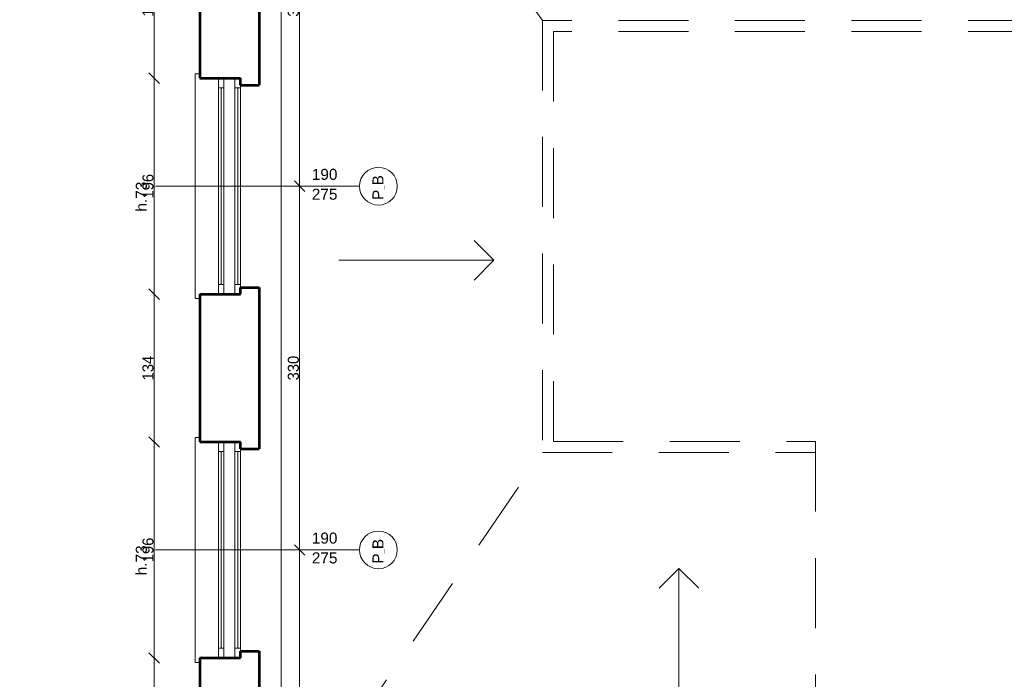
# Model space of a CAD drawing. Header units: inches. Extents: x -21887 to 84279, y -131485 to 67836.
# Tile 55 of 256: x 2047 to 10983, y -10358 to -4373. Entities that reach past the tile are written whole.
import ezdxf

# ---------------------------------------------------------------- set-up
doc = ezdxf.new("R2010")
doc.units = ezdxf.units.IN
doc.header["$MEASUREMENT"] = 0
doc.linetypes.add('Long Dashed', pattern=[1058.333302, 634.99999, -423.333311])
doc.layers.get('0').update_dxf_attribs({"lineweight": 13})
doc.layers.get('Defpoints').update_dxf_attribs({"lineweight": 13})
for name, color, linetype, lineweight in [('AI_MURY', 7, 'Continuous', 53), ('Dimensioning', 7, 'Continuous', 13), ('DRZWI', 7, 'Continuous', 13), ('PODCIAGI', 7, 'Continuous', 13)]:
    doc.layers.add(name, color=color, linetype=linetype, lineweight=lineweight)
doc.styles.add('GENERATED_STYLE_7', font='txt')
doc.styles.add('Style-Courier New', font='txt')
doc.dimstyles.new('Dimstyle_4', dxfattribs={"dimtxt": 100, "dimasz": 95, "dimexe": 0, "dimexo": 0, "dimgap": 0.09, "dimtad": 1, "dimdec": 0, "dimlfac": 0.1, "dimzin": 0, "dimdsep": 46, "dimlunit": 5, "dimtxsty": 'GENERATED_STYLE_7', "dimblk": 'ARROWHEAD_6', "dimcen": 0.09, "dimclrd": 161, "dimclre": 161, "dimclrt": 7, "dimadec": 0, "dimazin": 0, "dimtfac": 1, "dimtdec": 0, "dimtmove": 0, "dimatfit": 3, "dimfxl": 0, "dimtolj": 1, "dimtzin": 0, "dimarcsym": 0})

# ---------------------------------------------------------------- blocks, each defined once
blk = doc.blocks.new('ARROWHEAD_6')
at = {"color": 0, "linetype": 'Continuous'}
for p, q in [((0, 0), (-1, 0)), ((-0.5, -0.5), (0.5, 0.5))]:
    blk.add_line(p, q, dxfattribs=at)
blk = doc.blocks.new('*U184')
at = {"layer": 'Defpoints', "color": 0, "linetype": 'Continuous'}
for p in [(-270, -21459.3), (57580.5, -21459.3), (56990.5, -24609.3)]:
    blk.add_point(p, dxfattribs=at)
at = {"layer": 'Dimensioning', "color": 161, "linetype": 'Continuous', "lineweight": -2}
for p, q in [((-269.9, -21459.3), (-270, -21459.3)), ((-270, -24514.3), (-270, -21554.3)), ((-269.9, -24609.3), (-270, -24609.3))]:
    blk.add_line(p, q, dxfattribs=at)
at = {"layer": 'Dimensioning', "color": 161, "linetype": 'Continuous', "lineweight": -2, "xscale": 95, "yscale": 95, "zscale": 95}
for p, rotation in [((-270, -21459.3), 90), ((-270, -24609.3), 270)]:
    blk.add_blockref('ARROWHEAD_6', p, dxfattribs=dict(at, rotation=rotation))
at = {"layer": 'Dimensioning', "color": 7, "linetype": 'Continuous', "insert": (-326.3, -23034.3), "char_height": 100, "attachment_point": 5, "rotation": 90, "style": 'GENERATED_STYLE_7'}
blk.add_mtext('315', dxfattribs=at)
blk = doc.blocks.new('*U1771')
at = {"layer": 'Defpoints'}
for p in [(122.4, -22997.2), (122.4, -23034.3), (57973, -22997.2), (57383, -26147.2)]:
    blk.add_point(p, dxfattribs=at)
at = {"layer": 'Dimensioning', "color": 161, "linetype": 'Continuous'}
blk.add_blockref('*U184', (392.5, -1537.9), dxfattribs=at)
blk = doc.blocks.new('*D1914')
at = {"layer": 'Defpoints'}
for p in [(122.4, 0), (122.4, -22997.2), (57973, -22997.2), (57383, -26147.2)]:
    blk.add_point(p, dxfattribs=at)
at = {"layer": 'Dimensioning', "color": 161, "linetype": 'Continuous'}
blk.add_blockref('*U1771', (0, 0), dxfattribs=at)
blk = doc.blocks.new('*U376')
at = {"layer": 'Defpoints', "color": 0, "linetype": 'Continuous'}
for p in [(-3768.9, -23758.2), (61880.5, -23758.2), (62095.5, -27324.3)]:
    blk.add_point(p, dxfattribs=at)
at = {"layer": 'Dimensioning', "color": 161, "linetype": 'Continuous', "lineweight": -2}
for p, q in [((-3768.7, -23758.2), (-3768.9, -23758.2)), ((-3768.9, -27229.3), (-3768.9, -23853.2)), ((-3768.7, -27324.3), (-3768.9, -27324.3))]:
    blk.add_line(p, q, dxfattribs=at)
at = {"layer": 'Dimensioning', "color": 161, "linetype": 'Continuous', "lineweight": -2, "xscale": 95, "yscale": 95, "zscale": 95}
for p, rotation in [((-3768.9, -23758.2), 90), ((-3768.9, -27324.3), 270)]:
    blk.add_blockref('ARROWHEAD_6', p, dxfattribs=dict(at, rotation=rotation))
at = {"layer": 'Dimensioning', "color": 7, "linetype": 'Continuous', "insert": (-3825.2, -25541.2), "char_height": 100, "attachment_point": 5, "rotation": 90, "style": 'GENERATED_STYLE_7'}
blk.add_mtext('357', dxfattribs=at)
blk = doc.blocks.new('*U1772')
at = {"layer": 'Defpoints'}
for p in [(-2777.6, -24404.3), (62871.9, -24404.3), (-2777.6, -25541.2), (63086.9, -27970.5)]:
    blk.add_point(p, dxfattribs=at)
at = {"layer": 'Dimensioning', "color": 161, "linetype": 'Continuous'}
blk.add_blockref('*U376', (991.3, -646.2), dxfattribs=at)
blk = doc.blocks.new('*D2396')
at = {"layer": 'Defpoints'}
for p in [(-2777.6, 0), (-2777.6, -24404.3), (62871.9, -24404.3), (63086.9, -27970.5)]:
    blk.add_point(p, dxfattribs=at)
at = {"layer": 'Dimensioning', "color": 161, "linetype": 'Continuous'}
blk.add_blockref('*U1772', (0, 0), dxfattribs=at)
blk = doc.blocks.new('*U377')
at = {"layer": 'Defpoints', "color": 0, "linetype": 'Continuous'}
for p in [(-3768.9, -21459.3), (61832.4, -21459.3), (61880.5, -23758.2)]:
    blk.add_point(p, dxfattribs=at)
at = {"layer": 'Dimensioning', "color": 161, "linetype": 'Continuous', "lineweight": -2}
for p, q in [((-3768.7, -21459.3), (-3768.9, -21459.3)), ((-3768.9, -23663.2), (-3768.9, -21554.3)), ((-3768.7, -23758.2), (-3768.9, -23758.2))]:
    blk.add_line(p, q, dxfattribs=at)
at = {"layer": 'Dimensioning', "color": 161, "linetype": 'Continuous', "lineweight": -2, "xscale": 95, "yscale": 95, "zscale": 95}
for p, rotation in [((-3768.9, -21459.3), 90), ((-3768.9, -23758.2), 270)]:
    blk.add_blockref('ARROWHEAD_6', p, dxfattribs=dict(at, rotation=rotation))
at = {"layer": 'Dimensioning', "color": 7, "linetype": 'Continuous', "insert": (-3825.2, -22608.7), "char_height": 100, "attachment_point": 5, "rotation": 90, "style": 'GENERATED_STYLE_7'}
blk.add_mtext('230', dxfattribs=at)
blk = doc.blocks.new('*U1773')
at = {"layer": 'Defpoints'}
for p in [(-3488.6, -22004), (62112.7, -22004), (-3488.6, -22608.7), (62160.9, -24302.8)]:
    blk.add_point(p, dxfattribs=at)
at = {"layer": 'Dimensioning', "color": 161, "linetype": 'Continuous'}
blk.add_blockref('*U377', (280.3, -544.7), dxfattribs=at)
blk = doc.blocks.new('*D2397')
at = {"layer": 'Defpoints'}
for p in [(-3488.6, 0), (-3488.6, -22004), (62112.7, -22004), (62160.9, -24302.8)]:
    blk.add_point(p, dxfattribs=at)
at = {"layer": 'Dimensioning', "color": 161, "linetype": 'Continuous'}
blk.add_blockref('*U1773', (0, 0), dxfattribs=at)
blk = doc.blocks.new('*U409')
at = {"layer": 'Defpoints', "color": 0, "linetype": 'Continuous'}
for p in [(4587.2, -9184.3), (53040.5, -9184.3), (53040.5, -12484.3)]:
    blk.add_point(p, dxfattribs=at)
at = {"layer": 'Dimensioning', "color": 161, "linetype": 'Continuous', "lineweight": -2}
for p, q in [((4587.4, -9184.3), (4587.2, -9184.3)), ((4587.2, -12389.3), (4587.2, -9279.3)), ((4587.4, -12484.3), (4587.2, -12484.3))]:
    blk.add_line(p, q, dxfattribs=at)
at = {"layer": 'Dimensioning', "color": 161, "linetype": 'Continuous', "lineweight": -2, "xscale": 95, "yscale": 95, "zscale": 95}
for p, rotation in [((4587.2, -9184.3), 90), ((4587.2, -12484.3), 270)]:
    blk.add_blockref('ARROWHEAD_6', p, dxfattribs=dict(at, rotation=rotation))
at = {"layer": 'Dimensioning', "color": 7, "linetype": 'Continuous', "insert": (4530.9, -10834.3), "char_height": 100, "attachment_point": 5, "rotation": 90, "style": 'GENERATED_STYLE_7'}
blk.add_mtext('330', dxfattribs=at)
blk = doc.blocks.new('*D2507')
at = {"layer": 'Defpoints'}
for p in [(4587.2, -9184.3), (53040.5, -9184.3), (4587.2, -10834.3), (53040.5, -12484.3)]:
    blk.add_point(p, dxfattribs=at)
at = {"layer": 'Dimensioning', "color": 161, "linetype": 'Continuous'}
blk.add_blockref('*U409', (0, 0), dxfattribs=at)
blk = doc.blocks.new('*U410')
at = {"layer": 'Defpoints', "color": 0, "linetype": 'Continuous'}
for p in [(4587.2, -5884.3), (53040.5, -5884.3), (53040.5, -9184.3)]:
    blk.add_point(p, dxfattribs=at)
at = {"layer": 'Dimensioning', "color": 161, "linetype": 'Continuous', "lineweight": -2}
for p, q in [((4587.4, -5884.3), (4587.2, -5884.3)), ((4587.2, -9089.3), (4587.2, -5979.3)), ((4587.4, -9184.3), (4587.2, -9184.3))]:
    blk.add_line(p, q, dxfattribs=at)
at = {"layer": 'Dimensioning', "color": 161, "linetype": 'Continuous', "lineweight": -2, "xscale": 95, "yscale": 95, "zscale": 95}
for p, rotation in [((4587.2, -5884.3), 90), ((4587.2, -9184.3), 270)]:
    blk.add_blockref('ARROWHEAD_6', p, dxfattribs=dict(at, rotation=rotation))
at = {"layer": 'Dimensioning', "color": 7, "linetype": 'Continuous', "insert": (4530.9, -7534.3), "char_height": 100, "attachment_point": 5, "rotation": 90, "style": 'GENERATED_STYLE_7'}
blk.add_mtext('330', dxfattribs=at)
blk = doc.blocks.new('*D2508')
at = {"layer": 'Defpoints'}
for p in [(4587.2, -5884.3), (53040.5, -5884.3), (4587.2, -7534.3), (53040.5, -9184.3)]:
    blk.add_point(p, dxfattribs=at)
at = {"layer": 'Dimensioning', "color": 161, "linetype": 'Continuous'}
blk.add_blockref('*U410', (0, 0), dxfattribs=at)
blk = doc.blocks.new('*U411')
at = {"layer": 'Defpoints', "color": 0, "linetype": 'Continuous'}
for p in [(4587.2, -2584.3), (53040.5, -2584.3), (53040.5, -5884.3)]:
    blk.add_point(p, dxfattribs=at)
at = {"layer": 'Dimensioning', "color": 161, "linetype": 'Continuous', "lineweight": -2}
for p, q in [((4587.4, -2584.3), (4587.2, -2584.3)), ((4587.2, -5789.3), (4587.2, -2679.3)), ((4587.4, -5884.3), (4587.2, -5884.3))]:
    blk.add_line(p, q, dxfattribs=at)
at = {"layer": 'Dimensioning', "color": 161, "linetype": 'Continuous', "lineweight": -2, "xscale": 95, "yscale": 95, "zscale": 95}
for p, rotation in [((4587.2, -2584.3), 90), ((4587.2, -5884.3), 270)]:
    blk.add_blockref('ARROWHEAD_6', p, dxfattribs=dict(at, rotation=rotation))
at = {"layer": 'Dimensioning', "color": 7, "linetype": 'Continuous', "insert": (4530.9, -4234.3), "char_height": 100, "attachment_point": 5, "rotation": 90, "style": 'GENERATED_STYLE_7'}
blk.add_mtext('330', dxfattribs=at)
blk = doc.blocks.new('*D2509')
at = {"layer": 'Defpoints'}
for p in [(4587.2, -2584.3), (53040.5, -2584.3), (4587.2, -4234.3), (53040.5, -5884.3)]:
    blk.add_point(p, dxfattribs=at)
at = {"layer": 'Dimensioning', "color": 161, "linetype": 'Continuous'}
blk.add_blockref('*U411', (0, 0), dxfattribs=at)
blk = doc.blocks.new('*U939')
at = {"layer": 'Defpoints', "color": 0, "linetype": 'Continuous'}
for p in [(3267.9, -10164.3), (3680.5, -10164.3), (3680.5, -11504.3)]:
    blk.add_point(p, dxfattribs=at)
at = {"layer": 'Dimensioning', "color": 161, "linetype": 'Continuous', "lineweight": -2}
for p, q in [((3268.1, -10164.3), (3267.9, -10164.3)), ((3267.9, -11409.3), (3267.9, -10259.3)), ((3268.1, -11504.3), (3267.9, -11504.3))]:
    blk.add_line(p, q, dxfattribs=at)
at = {"layer": 'Dimensioning', "color": 161, "linetype": 'Continuous', "lineweight": -2, "xscale": 95, "yscale": 95, "zscale": 95}
for p, rotation in [((3267.9, -10164.3), 90), ((3267.9, -11504.3), 270)]:
    blk.add_blockref('ARROWHEAD_6', p, dxfattribs=dict(at, rotation=rotation))
at = {"layer": 'Dimensioning', "color": 7, "linetype": 'Continuous', "insert": (3211.6, -10834.3), "char_height": 100, "attachment_point": 5, "rotation": 90, "style": 'GENERATED_STYLE_7'}
blk.add_mtext('134', dxfattribs=at)
blk = doc.blocks.new('*D3498')
at = {"layer": 'Defpoints'}
for p in [(3267.9, -10164.3), (3680.5, -10164.3), (3267.9, -10834.3), (3680.5, -11504.3)]:
    blk.add_point(p, dxfattribs=at)
at = {"layer": 'Dimensioning', "color": 161, "linetype": 'Continuous'}
blk.add_blockref('*U939', (0, 0), dxfattribs=at)
blk = doc.blocks.new('*U940')
at = {"layer": 'Defpoints', "color": 0, "linetype": 'Continuous'}
for p in [(3267.9, -8204.3), (3680.5, -8204.3), (3680.5, -10164.3)]:
    blk.add_point(p, dxfattribs=at)
at = {"layer": 'Dimensioning', "color": 161, "linetype": 'Continuous', "lineweight": -2}
for p, q in [((3268.1, -8204.3), (3267.9, -8204.3)), ((3267.9, -10069.3), (3267.9, -8299.3)), ((3268.1, -10164.3), (3267.9, -10164.3))]:
    blk.add_line(p, q, dxfattribs=at)
at = {"layer": 'Dimensioning', "color": 161, "linetype": 'Continuous', "lineweight": -2, "xscale": 95, "yscale": 95, "zscale": 95}
for p, rotation in [((3267.9, -8204.3), 90), ((3267.9, -10164.3), 270)]:
    blk.add_blockref('ARROWHEAD_6', p, dxfattribs=dict(at, rotation=rotation))
at = {"layer": 'Dimensioning', "color": 7, "linetype": 'Continuous', "insert": (3211.6, -9184.3), "char_height": 100, "attachment_point": 5, "rotation": 90, "style": 'GENERATED_STYLE_7'}
blk.add_mtext('196', dxfattribs=at)
blk = doc.blocks.new('*D3499')
at = {"layer": 'Defpoints'}
for p in [(3267.9, -8204.3), (3680.5, -8204.3), (3267.9, -9184.3), (3680.5, -10164.3)]:
    blk.add_point(p, dxfattribs=at)
at = {"layer": 'Dimensioning', "color": 161, "linetype": 'Continuous'}
blk.add_blockref('*U940', (0, 0), dxfattribs=at)
blk = doc.blocks.new('*U941')
at = {"layer": 'Defpoints', "color": 0, "linetype": 'Continuous'}
for p in [(3267.9, -6864.3), (3680.5, -6864.3), (3680.5, -8204.3)]:
    blk.add_point(p, dxfattribs=at)
at = {"layer": 'Dimensioning', "color": 161, "linetype": 'Continuous', "lineweight": -2}
for p, q in [((3268.1, -6864.3), (3267.9, -6864.3)), ((3267.9, -8109.3), (3267.9, -6959.3)), ((3268.1, -8204.3), (3267.9, -8204.3))]:
    blk.add_line(p, q, dxfattribs=at)
at = {"layer": 'Dimensioning', "color": 161, "linetype": 'Continuous', "lineweight": -2, "xscale": 95, "yscale": 95, "zscale": 95}
for p, rotation in [((3267.9, -6864.3), 90), ((3267.9, -8204.3), 270)]:
    blk.add_blockref('ARROWHEAD_6', p, dxfattribs=dict(at, rotation=rotation))
at = {"layer": 'Dimensioning', "color": 7, "linetype": 'Continuous', "insert": (3211.6, -7534.3), "char_height": 100, "attachment_point": 5, "rotation": 90, "style": 'GENERATED_STYLE_7'}
blk.add_mtext('134', dxfattribs=at)
blk = doc.blocks.new('*D3500')
at = {"layer": 'Defpoints'}
for p in [(3267.9, -6864.3), (3680.5, -6864.3), (3267.9, -7534.3), (3680.5, -8204.3)]:
    blk.add_point(p, dxfattribs=at)
at = {"layer": 'Dimensioning', "color": 161, "linetype": 'Continuous'}
blk.add_blockref('*U941', (0, 0), dxfattribs=at)
blk = doc.blocks.new('*U942')
at = {"layer": 'Defpoints', "color": 0, "linetype": 'Continuous'}
for p in [(3267.9, -4904.3), (3680.5, -4904.3), (3680.5, -6864.3)]:
    blk.add_point(p, dxfattribs=at)
at = {"layer": 'Dimensioning', "color": 161, "linetype": 'Continuous', "lineweight": -2}
for p, q in [((3268.1, -4904.3), (3267.9, -4904.3)), ((3267.9, -6769.3), (3267.9, -4999.3)), ((3268.1, -6864.3), (3267.9, -6864.3))]:
    blk.add_line(p, q, dxfattribs=at)
at = {"layer": 'Dimensioning', "color": 161, "linetype": 'Continuous', "lineweight": -2, "xscale": 95, "yscale": 95, "zscale": 95}
for p, rotation in [((3267.9, -4904.3), 90), ((3267.9, -6864.3), 270)]:
    blk.add_blockref('ARROWHEAD_6', p, dxfattribs=dict(at, rotation=rotation))
at = {"layer": 'Dimensioning', "color": 7, "linetype": 'Continuous', "insert": (3211.6, -5884.3), "char_height": 100, "attachment_point": 5, "rotation": 90, "style": 'GENERATED_STYLE_7'}
blk.add_mtext('196', dxfattribs=at)
blk = doc.blocks.new('*D3501')
at = {"layer": 'Defpoints'}
for p in [(3267.9, -4904.3), (3680.5, -4904.3), (3267.9, -5884.3), (3680.5, -6864.3)]:
    blk.add_point(p, dxfattribs=at)
at = {"layer": 'Dimensioning', "color": 161, "linetype": 'Continuous'}
blk.add_blockref('*U942', (0, 0), dxfattribs=at)
blk = doc.blocks.new('*U943')
at = {"layer": 'Defpoints', "color": 0, "linetype": 'Continuous'}
for p in [(3267.9, -3564.3), (3680.5, -3564.3), (3680.5, -4904.3)]:
    blk.add_point(p, dxfattribs=at)
at = {"layer": 'Dimensioning', "color": 161, "linetype": 'Continuous', "lineweight": -2}
for p, q in [((3268.1, -3564.3), (3267.9, -3564.3)), ((3267.9, -4809.3), (3267.9, -3659.3)), ((3268.1, -4904.3), (3267.9, -4904.3))]:
    blk.add_line(p, q, dxfattribs=at)
at = {"layer": 'Dimensioning', "color": 161, "linetype": 'Continuous', "lineweight": -2, "xscale": 95, "yscale": 95, "zscale": 95}
for p, rotation in [((3267.9, -3564.3), 90), ((3267.9, -4904.3), 270)]:
    blk.add_blockref('ARROWHEAD_6', p, dxfattribs=dict(at, rotation=rotation))
at = {"layer": 'Dimensioning', "color": 7, "linetype": 'Continuous', "insert": (3211.6, -4234.3), "char_height": 100, "attachment_point": 5, "rotation": 90, "style": 'GENERATED_STYLE_7'}
blk.add_mtext('134', dxfattribs=at)
blk = doc.blocks.new('*D3502')
at = {"layer": 'Defpoints'}
for p in [(3267.9, -3564.3), (3680.5, -3564.3), (3267.9, -4234.3), (3680.5, -4904.3)]:
    blk.add_point(p, dxfattribs=at)
at = {"layer": 'Dimensioning', "color": 161, "linetype": 'Continuous'}
blk.add_blockref('*U943', (0, 0), dxfattribs=at)

msp = doc.modelspace()

# ---------------------------------------------------------------- linework, layer by layer
at = {"layer": 'AI_MURY', "color": 7, "linetype": 'Continuous'}
for p, q in [((3680.5, -3564.3), (3680.5, -4904.3)), ((4220.5, -3501.8), (4220.5, -4966.8)), ((3680.5, -4904.3), (4050.5, -4904.3)), ((4050.5, -4966.8), (4050.5, -4904.3)), ((4050.5, -4966.8), (4220.5, -4966.8)), ((3680.5, -6864.3), (4050.5, -6864.3)), ((3680.5, -6864.3), (3680.5, -8204.3)), ((4050.5, -6801.8), (4220.5, -6801.8)), ((4050.5, -6864.3), (4050.5, -6801.8)), ((4220.5, -6801.8), (4220.5, -8266.8)), ((3680.5, -8204.3), (4050.5, -8204.3)), ((4050.5, -8266.8), (4050.5, -8204.3)), ((4050.5, -8266.8), (4220.5, -8266.8)), ((3680.5, -10164.3), (4050.5, -10164.3)), ((3680.5, -10164.3), (3680.5, -11504.3)), ((4050.5, -10101.8), (4220.5, -10101.8)), ((4050.5, -10164.3), (4050.5, -10101.8)), ((4220.5, -10101.8), (4220.5, -11566.8))]:
    msp.add_line(p, q, dxfattribs=at)
at = {"layer": 'DRZWI', "color": 251, "linetype": 'Continuous'}
for p, q in [((4420.5, -14169.3), (4420.5, -939.3)), ((3640.5, -6904.3), (3640.5, -4864.3)), ((3680.5, -4864.3), (3640.5, -4864.3)), ((3680.5, -6904.3), (3640.5, -6904.3)), ((3640.5, -10204.3), (3640.5, -8164.3)), ((3680.5, -8164.3), (3640.5, -8164.3)), ((3680.5, -10204.3), (3640.5, -10204.3))]:
    msp.add_line(p, q, dxfattribs=at)
at = {"layer": 'DRZWI', "color": 220, "linetype": 'Continuous'}
for p, q in [((3850.5, -4991.8), (3850.5, -4904.3)), ((3900.5, -4991.8), (3900.5, -4904.3)), ((4000.5, -4991.8), (4000.5, -4904.3)), ((3850.5, -4991.8), (3900.5, -4991.8)), ((3850.5, -6776.8), (3850.5, -4991.8)), ((3875.5, -6776.8), (3875.5, -4991.8)), ((3900.5, -6776.8), (3900.5, -4991.8)), ((4000.5, -4991.8), (4050.5, -4991.8)), ((4000.5, -6776.8), (4000.5, -4991.8)), ((4025.5, -6776.8), (4025.5, -4991.8)), ((4050.5, -4991.8), (4050.5, -4966.8)), ((4050.5, -6776.8), (4050.5, -4991.8)), ((5130.9, -5884.3), (3280.1, -5884.3)), ((3850.5, -6776.8), (3850.5, -6864.3)), ((3850.5, -6776.8), (3900.5, -6776.8)), ((3900.5, -6776.8), (3900.5, -6864.3)), ((4000.5, -6776.8), (4000.5, -6864.3)), ((4000.5, -6776.8), (4050.5, -6776.8)), ((4050.5, -6776.8), (4050.5, -6801.8)), ((3850.5, -8291.8), (3850.5, -8204.3)), ((3900.5, -8291.8), (3900.5, -8204.3)), ((4000.5, -8291.8), (4000.5, -8204.3)), ((3850.5, -8291.8), (3900.5, -8291.8)), ((3850.5, -10076.8), (3850.5, -8291.8)), ((3875.5, -10076.8), (3875.5, -8291.8)), ((3900.5, -10076.8), (3900.5, -8291.8)), ((4000.5, -8291.8), (4050.5, -8291.8)), ((4000.5, -10076.8), (4000.5, -8291.8)), ((4025.5, -10076.8), (4025.5, -8291.8)), ((4050.5, -8291.8), (4050.5, -8266.8)), ((4050.5, -10076.8), (4050.5, -8291.8)), ((5130.9, -9184.3), (3280.1, -9184.3)), ((3850.5, -10076.8), (3850.5, -10164.3)), ((3850.5, -10076.8), (3900.5, -10076.8)), ((3900.5, -10076.8), (3900.5, -10164.3)), ((4000.5, -10076.8), (4000.5, -10164.3)), ((4000.5, -10076.8), (4050.5, -10076.8)), ((4050.5, -10076.8), (4050.5, -10101.8))]:
    msp.add_line(p, q, dxfattribs=at)
for centre in [(5302.2, -5884.2), (5302.2, -9184.2)]:
    msp.add_circle(centre, 171.3, dxfattribs=at)
at = {"layer": 'PODCIAGI', "color": 251, "linetype": 'Long Dashed'}
for p, q in [((6790.5, -4379.3), (4420.5, -939.3)), ((12349.1, -4379.3), (6790.5, -4379.3)), ((6790.5, -4379.3), (6790.5, -8299.3)), ((12349.1, -4479.3), (6890.5, -4479.3)), ((6890.5, -4479.3), (6890.5, -8199.3)), ((6890.5, -8199.3), (9270.5, -8199.3)), ((9270.5, -8199.3), (9270.5, -11759.3)), ((4420.5, -11759.3), (6790.5, -8299.3)), ((6790.5, -8299.3), (9270.5, -8299.3))]:
    msp.add_line(p, q, dxfattribs=at)
at = {"layer": 'PODCIAGI', "color": 251, "linetype": 'Continuous'}
for p, q in [((6351.4, -6556.5), (6172.1, -6377.2)), ((4943.9, -6556.5), (6351.4, -6556.5)), ((6351.4, -6556.5), (6172.1, -6735.8)), ((8030.5, -9352.5), (7851.2, -9531.8)), ((8030.5, -10760.1), (8030.5, -9352.5)), ((8030.5, -9352.5), (8209.8, -9531.8))]:
    msp.add_line(p, q, dxfattribs=at)

# ---------------------------------------------------------------- texts
at = {"layer": 'DRZWI', "color": 220, "char_height": 100, "width": 355.178, "attachment_point": 1, "line_spacing_factor": 1.079165, "style": 'GENERATED_STYLE_7'}
for insert in [(4697.8, -5726.7), (4697.8, -9026.7)]:
    msp.add_mtext('\\fArial|b0|i0|c238|p39;190\\P275', dxfattribs=dict(at, insert=insert))
at = {"layer": 'DRZWI', "color": 220, "char_height": 100, "attachment_point": 1, "rotation": 90, "style": 'GENERATED_STYLE_7'}
for s, insert, width in [('\\fArial|b0|i0|c238|p39;P\\H50.000000;_\\H100.000000;B', (5248.6, -6009.1), 460.117), ('\\fArial|b0|i0|c238|p39;h.73', (3100.5, -6114.7), 460.863), ('\\fArial|b0|i0|c238|p39;P\\H50.000000;_\\H100.000000;B', (5248.6, -9309.1), 460.117), ('\\fArial|b0|i0|c238|p39;h.73', (3100.5, -9414.7), 460.863)]:
    msp.add_mtext(s, dxfattribs=dict(at, insert=insert, width=width))

# ---------------------------------------------------------------- dimensions: what is measured, and where the dimension line sits
at = {"layer": 'Dimensioning', "color": 161, "linetype": 'Continuous'}
for base, p1, p2, picture, middle in [((-3488.6, -22004), (62160.9, -24302.8), (62112.7, -22004), '*D2397', (-3488.6, 0)), ((-2777.6, -24404.3), (63086.9, -27970.5), (62871.9, -24404.3), '*D2396', (-2777.6, 0)), ((122.4, -22997.2), (57383, -26147.2), (57973, -22997.2), '*D1914', (122.4, 0)), ((4587.2, -2584.3), (53040.5, -5884.3), (53040.5, -2584.3), '*D2509', (4587.2, -4234.3)), ((3267.9, -3564.3), (3680.5, -4904.3), (3680.5, -3564.3), '*D3502', (3267.9, -4234.3)), ((3267.9, -4904.3), (3680.5, -6864.3), (3680.5, -4904.3), '*D3501', (3267.9, -5884.3)), ((4587.2, -5884.3), (53040.5, -9184.3), (53040.5, -5884.3), '*D2508', (4587.2, -7534.3)), ((3267.9, -6864.3), (3680.5, -8204.3), (3680.5, -6864.3), '*D3500', (3267.9, -7534.3)), ((3267.9, -8204.3), (3680.5, -10164.3), (3680.5, -8204.3), '*D3499', (3267.9, -9184.3)), ((4587.2, -9184.3), (53040.5, -12484.3), (53040.5, -9184.3), '*D2507', (4587.2, -10834.3)), ((3267.9, -10164.3), (3680.5, -11504.3), (3680.5, -10164.3), '*D3498', (3267.9, -10834.3))]:
    dim = msp.add_linear_dim(base=base, p1=p1, p2=p2, angle=90, dimstyle='Dimstyle_4', override={"dimtxsty": 'Style-Courier New', "dimclrd": 0, "dimclre": 161, "dimlwe": 0}, dxfattribs=at)
    dim.commit()
    dim.dimension.update_dxf_attribs({"geometry": picture, "text_midpoint": middle, "dimtype": 128})

doc.saveas('drawing.dxf')
